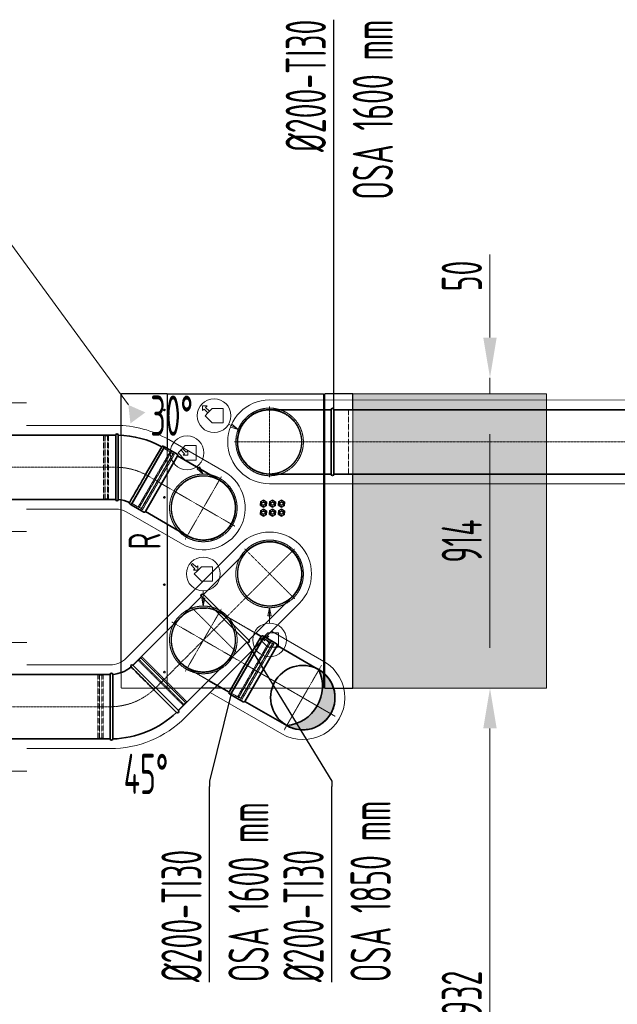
# Model space of a CAD drawing. Header units: millimetres. Extents: x 15940 to 92175, y -24684 to 227664.
# Tile 111 of 132: x 53189 to 55046, y 183375 to 186433. Entities that reach past the tile are written whole.
import ezdxf
from ezdxf.enums import TextEntityAlignment as Align

# ---------------------------------------------------------------- set-up
doc = ezdxf.new("R2010")
doc.units = ezdxf.units.MM
doc.header["$LTSCALE"] = 0.05
for name, pattern in [('ACAD_ISO02W100', [15, 12, -3]), ('ACAD_ISO10W100', [18, 12, -3, 0, -3]), ('phl_thick', [0])]:
    doc.linetypes.add(name, pattern=pattern)
doc.layers.get('0').update_dxf_attribs({"lineweight": 5})
for name, color, linetype, lineweight in [('UT_KOTY - DIMENZE', 7, 'Continuous', 5), ('VZT_01 SUP (PŘÍVOD) - OBRYS', 5, 'Continuous', 35), ('VZT_02 SUP (PŘÍVOD) - OSA', 5, 'ACAD_ISO10W100', 5), ('VZT_04 SUP (PŘÍVOD) - SKRYTÉ', 5, 'ACAD_ISO02W100', 5), ('VZT_05 ETA (ODVOD) - OBRYS', 6, 'Continuous', 35), ('VZT_06 ETA (ODVOD) - OSA', 6, 'ACAD_ISO10W100', 5), ('VZT_08 ETA (ODVOD) - SKRYTÉ', 6, 'ACAD_ISO02W100', 5), ('VZT_09 ODA (SÁNÍ) - OBRYS', 3, 'Continuous', 35), ('VZT_10 ODA (SÁNÍ) - OSA', 3, 'ACAD_ISO10W100', 5), ('VZT_12 ODA (SÁNÍ) - SKRYTÉ', 3, 'ACAD_ISO02W100', 5), ('VZT_13 EHA (VÝFUK) - OBRYS', 14, 'Continuous', 35), ('VZT_14 EHA (VÝFUK) - OSA', 14, 'ACAD_ISO10W100', 5), ('VZT_16 EHA (VÝFUK) - SKRYTÉ', 14, 'ACAD_ISO02W100', 5), ('VZT_21 ZAŘÍZENÍ - OBRYS', 1, 'Continuous', 30), ('VZT_22 ZAŘÍZENÍ - DETAIL', 8, 'Continuous', 5), ('VZT_23 ZAŘÍZENÍ - SERVISNÍ PROSTOR', 8, 'Continuous', 5), ('VZT_50 POPIS - OBECNE', 7, 'Continuous', 13), ('VZT_60_KOTY - DIMENZE', 7, 'Continuous', 5), ('VZT_IZOLACE - TEPELNÁ', 6, 'IZOLACE TEPELNA', 5)]:
    doc.layers.add(name, color=color, linetype=linetype, lineweight=lineweight)
for name, color, linetype, lineweight, plot in [('VZT_03 SUP (PŘÍVOD) - NETISK', 8, 'ACAD_ISO02W100', 5, False), ('VZT_07 ETA (ODVOD) - NETISK', 8, 'ACAD_ISO02W100', 5, False), ('VZT_11 ODA (SÁNÍ) - NETISK', 8, 'ACAD_ISO02W100', 5, False), ('VZT_15 EHA (VÝFUK) - NETISK', 8, 'ACAD_ISO02W100', 5, False)]:
    doc.layers.add(name, color=color, linetype=linetype, lineweight=lineweight, plot=plot)
doc.styles.add('EVORA_125', font='isocp.shx', dxfattribs={"width": 0.6, "height": 125})
doc.styles.add('ISOCP 2.5', font='isocp.shx', dxfattribs={"width": 0.6, "height": 2.5})
doc.styles.add('JS', font='isocp.shx', dxfattribs={"width": 0.6, "height": 125})
doc.styles.get("Standard").update_dxf_attribs({"font": 'arial.ttf'})
doc.linetypes.add('IZOLACE TEPELNA', pattern='A,12.7,-1.5,["T",Standard,S=2.54,R=0,X=0,Y=-1.27],-3', length=17.2)

# ---------------------------------------------------------------- blocks, each defined once
blk = doc.blocks.new('_DatumFilled')
at = {"color": 0}
blk.add_solid([(0, 0.577), (-1, 0), (0, -0.577)], dxfattribs=at)

msp = doc.modelspace()

# ---------------------------------------------------------------- hatches: boundary and pattern name
at = {"layer": 'VZT_09 ODA (SÁNÍ) - OBRYS'}
h = msp.add_hatch(color=256, dxfattribs=at)
h.dxf.hatch_style = 1
h.paths.add_polyline_path([(54018.9, 184240.9, 0.242708), (54113.6, 184301.7), (54155.5, 184277.5, -0.414214)])
h.paths.add_polyline_path([(54155.5, 184277.5), (54113.6, 184301.7, 0.242708), (54118.9, 184414.1, -0.414214)])
at = {"layer": 'VZT_23 ZAŘÍZENÍ - SERVISNÍ PROSTOR', "transparency": 33554457}
h = msp.add_hatch(color=256, dxfattribs=at)
h.dxf.hatch_style = 1
h.paths.add_polyline_path([(54224.7, 185271), (54224.7, 184356.8), (54826.5, 184356.8), (54826.5, 185271)])

# ---------------------------------------------------------------- linework, layer by layer
msp.add_circle((54068.9, 184327.5), 100)
at = {"layer": 'UT_KOTY - DIMENZE'}
for p, q in [((54650.6, 185446), (54650.6, 185703.6)), ((54650.6, 185271), (54650.6, 185321)), ((54274.7, 185271), (54713.1, 185271)), ((54650.6, 185146), (54650.6, 185021)), ((54650.6, 184481.8), (54650.6, 185146)), ((54274.7, 184356.8), (54713.1, 184356.8)), ((54650.6, 182550.2), (54650.6, 184231.8))]:
    msp.add_line(p, q, dxfattribs=at)
for points in [[(54629.7, 185446), (54671.4, 185446), (54650.6, 185321)], [(54629.7, 185146), (54671.4, 185146), (54650.6, 185271)], [(54629.7, 185146), (54671.4, 185146), (54650.6, 185271)], [(54629.7, 184481.8), (54671.4, 184481.8), (54650.6, 184356.8)], [(54629.7, 184231.8), (54671.4, 184231.8), (54650.6, 184356.8)]]:
    msp.add_solid(points, dxfattribs=at)
at = {"layer": 'VZT_01 SUP (PŘÍVOD) - OBRYS'}
for p, q in [((53487.4, 185143.1), (53487.4, 184943.1)), ((53495.4, 185043), (53495.4, 185143.1)), ((53537.4, 184929.7), (53637.4, 185102.9)), ((53580.4, 185020.2), (53630.5, 185106.9))]:
    msp.add_line(p, q, dxfattribs=at)
for points in [[(52691.5, 185143.1), (53487.4, 185143.1)], [(53679.8, 185078.4), (53809.8, 185003.4)], [(52691.5, 184943.1), (53487.4, 184943.1)], [(53579.8, 184905.2), (53709.8, 184830.2)]]:
    msp.add_lwpolyline(points, dxfattribs=at)
msp.add_lwpolyline([(53579.8, 184905.2), (53679.8, 185078.4, 0.414214), (53678.4, 185083.9), (53639.4, 185106.4), (53535.4, 184926.2), (53574.4, 184903.7, 0.414214)], format="xyb", close=True, dxfattribs=at)
for centre, radius, start, end in [((53491.4, 185143.1), 4, 0, 180), ((53487.4, 184843.1), 300, 61.5281, 88.4719), ((53633.9, 185104.9), 4, 330, 150), ((53759.8, 184916.8), 100, 240, 60), ((53491.4, 184943.1), 4, 180, 355.4188), ((53487.4, 184843.1), 100, 64.5812, 85.4188), ((53533.9, 184931.7), 4, 154.5812, 330)]:
    msp.add_arc(centre, radius, start, end, dxfattribs=at)
for points, knots in [([(53495.4, 185043), (53495.4, 185030.4), (53495.4, 185017.9), (53495.4, 184994), (53495.4, 184982.9), (53495.4, 184964.1), (53495.4, 184956.5), (53495.4, 184946), (53495.4, 184943.1), (53495.4, 184942.8), (53495.4, 184942.8), (53495.4, 184942.8)], [157.533456, 157.533456, 157.533456, 157.533456, 195.393508, 195.393508, 234.551342, 234.551342, 273.721472, 273.721472, 312.806301, 312.806301, 315.294186, 315.294186, 315.294186, 315.294186]), ([(53530.3, 184933.4), (53530.3, 184933.4), (53531.4, 184935.3), (53535.9, 184943.1), (53539.4, 184949.1), (53548.3, 184964.5), (53553.6, 184973.8), (53565.5, 184994.3), (53571.9, 185005.4), (53579.1, 185017.9), (53579.8, 185019.1), (53580.4, 185020.2)], [315.294186, 315.294186, 315.294186, 315.294186, 351.735982, 351.735982, 390.710875, 390.710875, 429.832624, 429.832624, 468.991563, 468.991563, 473.053633, 473.053633, 473.053633, 473.053633])]:
    msp.add_open_spline(points, degree=3, knots=knots, dxfattribs=at)
at = {"layer": 'VZT_02 SUP (PŘÍVOD) - OSA', "ltscale": 5}
msp.add_lwpolyline([(53487.4, 185043.1), (52691.5, 185043.1)], dxfattribs=at)
at = {"layer": 'VZT_02 SUP (PŘÍVOD) - OSA', "ltscale": 0.3}
msp.add_lwpolyline([(53587.4, 185016.3), (53587.4, 185016.3, 0.131652), (53487.4, 185043.1, 0.131652)], format="xyb", dxfattribs=at)
for points in [[(53759.8, 184916.8), (53586.5, 185016.8)], [(53816, 185014.2), (53759.8, 184916.8)], [(53759.8, 184916.8), (53703.5, 184819.4)], [(53857.2, 184860.5), (53759.8, 184916.8)]]:
    msp.add_lwpolyline(points, dxfattribs=at)
at = {"layer": 'VZT_03 SUP (PŘÍVOD) - NETISK', "ltscale": 0.4}
for p, q in [((53449.4, 184944.1), (53449.4, 185142.1)), ((53449.4, 185142.1), (53453.4, 185142.1)), ((53453.4, 184944.1), (53453.4, 185142.1)), ((53453.4, 185141.1), (53453.9, 185141.1)), ((53453.9, 184943.1), (53453.9, 185143.1)), ((53453.9, 185143.1), (53454.4, 185143.1)), ((53454.4, 184943.1), (53454.4, 185143.1)), ((53454.4, 185141.1), (53461.4, 185141.1)), ((53461.4, 184943.1), (53461.4, 185143.1)), ((53461.4, 185143.1), (53461.9, 185143.1)), ((53461.9, 184943.1), (53461.9, 185143.1)), ((53461.9, 185141.1), (53465.4, 185141.1)), ((53465.4, 184944.1), (53465.4, 185142.1)), ((53465.4, 185142.1), (53487.4, 185142.1)), ((53557, 184919.6), (53656, 185091)), ((53559.5, 184916.9), (53659.5, 185090.1)), ((53559.9, 184916.7), (53659.9, 185089.9)), ((53636.9, 185102), (53656, 185091)), ((53655.5, 185090.2), (53658.5, 185088.4)), ((53659.5, 185090.1), (53659.9, 185089.9)), ((53566, 184913.2), (53666, 185086.4)), ((53566.4, 184912.9), (53666.4, 185086.1)), ((53567.4, 184913.6), (53666.4, 185085)), ((53570.8, 184911.6), (53669.8, 185083)), ((53658.9, 185088.2), (53665, 185084.7)), ((53665.4, 185084.4), (53665.9, 185084.2)), ((53666, 185086.4), (53666.4, 185086.1)), ((53666.4, 185085), (53669.8, 185083)), ((53449.4, 184944.1), (53453.4, 184944.1)), ((53453.4, 184945.1), (53453.9, 184945.1)), ((53453.9, 184943.1), (53454.4, 184943.1)), ((53454.4, 184945.1), (53461.4, 184945.1)), ((53461.4, 184943.1), (53461.9, 184943.1)), ((53461.9, 184945.1), (53465.4, 184945.1)), ((53465.4, 184944.1), (53487.4, 184944.1)), ((53537.9, 184930.6), (53557, 184919.6)), ((53557.5, 184920.4), (53560.5, 184918.7)), ((53559.5, 184916.9), (53559.9, 184916.7)), ((53560.9, 184918.4), (53567, 184914.9)), ((53566, 184913.2), (53566.4, 184912.9)), ((53567.4, 184914.7), (53567.9, 184914.4)), ((53567.4, 184913.6), (53570.8, 184911.6))]:
    msp.add_line(p, q, dxfattribs=at)
at = {"layer": 'VZT_04 SUP (PŘÍVOD) - SKRYTÉ', "ltscale": 2}
msp.add_arc((53759.8, 184916.8), 100, 60, 240, dxfattribs=at)
at = {"layer": 'VZT_05 ETA (ODVOD) - OBRYS'}
for p, q in [((53540.8, 184428.5), (53682.3, 184287.1)), ((53470.1, 184199.2), (53470.1, 184399.2)), ((53605.8, 184352.2), (53676.6, 184281.4)), ((53478.1, 184299.3), (53478.1, 184199.2))]:
    msp.add_line(p, q, dxfattribs=at)
for points in [[(53760, 184647.6), (53895, 184782.7)], [(53540.8, 184428.5), (53753.6, 184641.2)], [(53753.6, 184641.2), (53895, 184499.8)], [(53760, 184647.6), (53901.4, 184506.2)], [(53901.4, 184506.2), (54036.5, 184641.3)], [(53682.3, 184287.1), (53895, 184499.8)], [(52691.5, 184399.2), (53469.4, 184399.2)], [(52691.5, 184199.2), (53469.4, 184199.2)]]:
    msp.add_lwpolyline(points, dxfattribs=at)
for centre, radius, start, end in [((53965.9, 184711.8), 100, 315, 135), ((53756.8, 184644.4), 4.5, 45, 225), ((53898.2, 184503), 4.5, 225, 45), ((53470.1, 184499.2), 100, 274.5822, 310.4198), ((53538, 184425.6), 4, 45.001, 220.4198), ((53474.1, 184399.2), 4, 4.5822, 180.001), ((53470.1, 184499.2), 300, 271.5291, 313.4729), ((53679.4, 184284.2), 4, 225.001, 45.001), ((53474.1, 184199.2), 4, 180.001, 0.001)]:
    msp.add_arc(centre, radius, start, end, dxfattribs=at)
for points, knots in [([(53535, 184423.1), (53535, 184423.1), (53536.5, 184421.5), (53542.9, 184415.2), (53547.8, 184410.2), (53560.4, 184397.7), (53567.9, 184390.1), (53584.7, 184373.3), (53593.7, 184364.3), (53603.9, 184354.1), (53604.9, 184353.1), (53605.8, 184352.2)], [315.294186, 315.294186, 315.294186, 315.294186, 351.735982, 351.735982, 390.710875, 390.710875, 429.832624, 429.832624, 468.991563, 468.991563, 473.053633, 473.053633, 473.053633, 473.053633]), ([(53478.1, 184299.3), (53478.1, 184311.9), (53478.1, 184324.4), (53478.1, 184348.3), (53478.1, 184359.4), (53478.1, 184378.2), (53478.1, 184385.7), (53478.1, 184396.3), (53478.1, 184399.1), (53478.1, 184399.5), (53478.1, 184399.5), (53478.1, 184399.5)], [157.533456, 157.533456, 157.533456, 157.533456, 195.393508, 195.393508, 234.551342, 234.551342, 273.721472, 273.721472, 312.806301, 312.806301, 315.294186, 315.294186, 315.294186, 315.294186])]:
    msp.add_open_spline(points, degree=3, knots=knots, dxfattribs=at)
at = {"layer": 'VZT_06 ETA (ODVOD) - OSA', "ltscale": 0.3}
for points in [[(53965.7, 184712), (53888, 184789.7)], [(53965.7, 184712), (54043.5, 184789.7)], [(53824.3, 184570.5), (53965.7, 184712)], [(53965.7, 184712), (54043.5, 184634.2)]]:
    msp.add_lwpolyline(points, dxfattribs=at)
at = {"layer": 'VZT_06 ETA (ODVOD) - OSA', "ltscale": 5}
for points in [[(53824.3, 184570.5), (53611.6, 184357.8)], [(53469.4, 184299.2), (52691.5, 184299.2)]]:
    msp.add_lwpolyline(points, dxfattribs=at)
at = {"layer": 'VZT_06 ETA (ODVOD) - OSA', "ltscale": 0.3}
msp.add_lwpolyline([(53611.6, 184357.8), (53611.6, 184357.8, -0.198912), (53470.1, 184299.2, -0.198912)], format="xyb", dxfattribs=at)
at = {"layer": 'VZT_07 ETA (ODVOD) - NETISK', "ltscale": 0.4}
for p, q in [((53558.9, 184446.5), (53559.2, 184446.9)), ((53558.9, 184446.5), (53700.3, 184305.1)), ((53559.2, 184446.9), (53700.6, 184305.4)), ((53560.6, 184445.4), (53565.6, 184450.4)), ((53564.2, 184451.8), (53564.5, 184452.2)), ((53564.2, 184451.8), (53705.6, 184310.4)), ((53564.5, 184452.2), (53706, 184310.7)), ((53565.6, 184451.8), (53568.4, 184454.6)), ((53565.6, 184451.8), (53705.6, 184311.8)), ((53565.9, 184450.7), (53566.3, 184451.1)), ((53568.4, 184454.6), (53708.4, 184314.6)), ((53541.5, 184427.8), (53557.1, 184443.3)), ((53557.1, 184443.3), (53697.1, 184303.3)), ((53557.8, 184442.6), (53560.3, 184445.1)), ((53432.1, 184398.2), (53432.1, 184200.2)), ((53432.1, 184398.2), (53436.1, 184398.2)), ((53436.1, 184398.2), (53436.1, 184200.2)), ((53436.1, 184397.2), (53436.6, 184397.2)), ((53436.6, 184399.2), (53436.6, 184199.2)), ((53436.6, 184399.2), (53437.1, 184399.2)), ((53437.1, 184399.2), (53437.1, 184199.2)), ((53437.1, 184397.2), (53444.1, 184397.2)), ((53444.1, 184399.2), (53444.1, 184199.2)), ((53444.1, 184399.2), (53444.6, 184399.2)), ((53444.6, 184399.2), (53444.6, 184199.2)), ((53444.6, 184397.2), (53448.1, 184397.2)), ((53448.1, 184398.2), (53448.1, 184200.2)), ((53448.1, 184398.2), (53470.1, 184398.2)), ((53681.6, 184287.8), (53697.1, 184303.3)), ((53696.4, 184304), (53698.9, 184306.5)), ((53699.2, 184306.9), (53704.2, 184311.8)), ((53700.3, 184305.1), (53700.6, 184305.4)), ((53704.5, 184312.2), (53704.9, 184312.5)), ((53705.6, 184311.8), (53708.4, 184314.6)), ((53705.6, 184310.4), (53706, 184310.7)), ((53432.1, 184200.2), (53436.1, 184200.2)), ((53436.1, 184201.2), (53436.6, 184201.2)), ((53436.6, 184199.2), (53437.1, 184199.2)), ((53437.1, 184201.2), (53444.1, 184201.2)), ((53444.1, 184199.2), (53444.6, 184199.2)), ((53444.6, 184201.2), (53448.1, 184201.2)), ((53448.1, 184200.2), (53470.1, 184200.2))]:
    msp.add_line(p, q, dxfattribs=at)
msp.add_lwpolyline([(53753.6, 184641.2), (53721.8, 184609.4), (53863.2, 184468), (53895, 184499.8)], dxfattribs=at)
at = {"layer": 'VZT_08 ETA (ODVOD) - SKRYTÉ', "ltscale": 2}
msp.add_arc((53965.9, 184711.8), 100, 135, 315, dxfattribs=at)
at = {"layer": 'VZT_09 ODA (SÁNÍ) - OBRYS'}
for p, q in [((53946.6, 184513.6), (53846.6, 184340.4)), ((53939.7, 184517.6), (53922.6, 184527.4)), ((53889.7, 184431), (53839.7, 184344.4)), ((53839.7, 184344.4), (53776.2, 184381))]:
    msp.add_line(p, q, dxfattribs=at)
msp.add_lwpolyline([(53989, 184489.1), (53889, 184315.9, -0.414214), (53883.6, 184314.4), (53844.6, 184336.9), (53948.6, 184517), (53987.6, 184494.5, -0.414214)], format="xyb", close=True, dxfattribs=at)
for points in [[(53989, 184489.1), (54118.9, 184414.1)], [(53889, 184315.9), (54018.9, 184240.9)]]:
    msp.add_lwpolyline(points, dxfattribs=at)
msp.add_circle((54068.9, 184327.5), 100, dxfattribs=at)
for centre, radius, start, end in [((53943.1, 184515.6), 4, 330.0004, 145.4192), ((54068.9, 184327.5), 100, 240, 60), ((54007.3, 184363), 122.7, 275.4307, 24.5693), ((53843.1, 184342.4), 4, 150.0004, 330.0004)]:
    msp.add_arc(centre, radius, start, end, dxfattribs=at)
msp.add_open_spline([(53939.8, 184517.8), (53939.8, 184517.8), (53938.7, 184515.9), (53934.2, 184508.2), (53930.8, 184502.1), (53921.9, 184486.7), (53916.5, 184477.5), (53904.7, 184456.9), (53898.2, 184445.8), (53891, 184433.4), (53890.4, 184432.2), (53889.7, 184431)], degree=3, knots=[315.294186, 315.294186, 315.294186, 315.294186, 351.735982, 351.735982, 390.710875, 390.710875, 429.832624, 429.832624, 468.991563, 468.991563, 473.053633, 473.053633, 473.053633, 473.053633], dxfattribs=at)
at = {"layer": 'VZT_10 ODA (SÁNÍ) - OSA', "ltscale": 0.3}
for p, q in [((53816, 184603.4), (53759.8, 184506)), ((53662.3, 184562.2), (53759.8, 184506)), ((53759.8, 184506), (53703.5, 184408.5)), ((53759.8, 184506), (53933, 184406))]:
    msp.add_line(p, q, dxfattribs=at)
for points in [[(54068.9, 184327.5), (53895.7, 184427.5)], [(54068.9, 184327.5), (54126.9, 184427.9)], [(54068.9, 184327.5), (54125.2, 184424.9)], [(53968.5, 184385.5), (54068.9, 184327.5)], [(54010.9, 184227), (54068.9, 184327.5)], [(54012.7, 184230), (54068.9, 184327.5)], [(54166.4, 184271.2), (54068.9, 184327.5)], [(54169.4, 184269.5), (54068.9, 184327.5)]]:
    msp.add_lwpolyline(points, dxfattribs=at)
at = {"layer": 'VZT_11 ODA (SÁNÍ) - NETISK', "ltscale": 0.4}
for p, q in [((53946.1, 184512.7), (53965.1, 184501.7)), ((53965.1, 184501.7), (53866.1, 184330.2)), ((53968.7, 184500.8), (53868.7, 184327.6)), ((53969.1, 184500.6), (53869.1, 184327.4)), ((53975.2, 184497.1), (53875.2, 184323.9)), ((53975.6, 184496.8), (53875.6, 184323.6)), ((53975.5, 184495.7), (53876.5, 184324.2)), ((53979, 184493.7), (53880, 184322.2)), ((53964.6, 184500.8), (53967.7, 184499.1)), ((53968.1, 184498.8), (53974.2, 184495.3)), ((53968.7, 184500.8), (53969.1, 184500.6)), ((53974.6, 184495.1), (53975, 184494.8)), ((53975.2, 184497.1), (53975.6, 184496.8)), ((53975.5, 184495.7), (53979, 184493.7)), ((53847.1, 184341.2), (53866.1, 184330.2)), ((53866.6, 184331.1), (53869.7, 184329.3)), ((53868.7, 184327.6), (53869.1, 184327.4)), ((53870.1, 184329.1), (53876.2, 184325.6)), ((53876.5, 184324.2), (53880, 184322.2)), ((53876.6, 184325.3), (53877, 184325.1)), ((53875.2, 184323.9), (53875.6, 184323.6))]:
    msp.add_line(p, q, dxfattribs=at)
at = {"layer": 'VZT_12 ODA (SÁNÍ) - SKRYTÉ', "ltscale": 2}
for p, q in [((53922.6, 184527.4), (53809.8, 184592.6)), ((53776.2, 184381), (53709.8, 184419.4))]:
    msp.add_line(p, q, dxfattribs=at)
for centre, start, end in [((53759.8, 184506), 60.0004, 240.0004), ((53759.8, 184506), 240.0004, 60.0004), ((54068.9, 184327.5), 60, 240)]:
    msp.add_arc(centre, 100, start, end, dxfattribs=at)
at = {"layer": 'VZT_13 EHA (VÝFUK) - OBRYS'}
for points in [[(54156.7, 185221.8), (53965.7, 185221.8)], [(54156.7, 185021.8), (54156.7, 185221.8)], [(55108, 185221.8), (54165.7, 185221.8)], [(54165.7, 185021.8), (54165.7, 185221.8)], [(54156.7, 185021.8), (53965.7, 185021.8)], [(55108, 185021.8), (54165.7, 185021.8)]]:
    msp.add_lwpolyline(points, dxfattribs=at)
for centre, radius, start, end in [((53965.7, 185122), 100, 90, 270), ((54161.2, 185221.8), 4.5, 0, 180), ((54161.2, 185021.8), 4.5, 180, 0)]:
    msp.add_arc(centre, radius, start, end, dxfattribs=at)
at = {"layer": 'VZT_14 EHA (VÝFUK) - OSA', "ltscale": 0.3}
for points in [[(53965.7, 185121.8), (53965.7, 185231.8)], [(53965.7, 185121.8), (53855.7, 185121.8)], [(54165.7, 185121.8), (53965.7, 185121.8)], [(53965.7, 185121.8), (53965.7, 185011.8)]]:
    msp.add_lwpolyline(points, dxfattribs=at)
at = {"layer": 'VZT_14 EHA (VÝFUK) - OSA', "ltscale": 5}
msp.add_lwpolyline([(54165.7, 185121.8), (55108, 185121.8)], dxfattribs=at)
at = {"layer": 'VZT_15 EHA (VÝFUK) - NETISK', "ltscale": 0.4}
msp.add_lwpolyline([(54165.7, 185021.8), (54210.7, 185021.8), (54210.7, 185221.8), (54165.7, 185221.8)], dxfattribs=at)
at = {"layer": 'VZT_16 EHA (VÝFUK) - SKRYTÉ', "ltscale": 2}
msp.add_arc((53965.7, 185122), 100, 270, 90, dxfattribs=at)
at = {"layer": 'VZT_21 ZAŘÍZENÍ - OBRYS'}
for p, q in [((53504.7, 185142.6), (53504.7, 185269.3)), ((53647.7, 185271), (53506.4, 185271)), ((53647.7, 185271), (53647.7, 185101.5)), ((53647.9, 185269.3), (53647.7, 185269.3)), ((53647.9, 185271), (54132.6, 185271)), ((53647.9, 185271), (53647.9, 185269.3)), ((54132.6, 185271), (54132.6, 185270.4)), ((54132.7, 185271), (54133.6, 185271)), ((54133.6, 185271), (54133.6, 185221.8)), ((54135.7, 185267.8), (54133.6, 185267.8)), ((54135.7, 185221.8), (54135.7, 185268)), ((54137.3, 185269.5), (54137.2, 185269.5)), ((54137.3, 185221.8), (54137.3, 185271)), ((54224.7, 185271), (54137.3, 185271)), ((54224.7, 185221.8), (54224.7, 185271)), ((54133.6, 185021.8), (54133.6, 184356.8)), ((54135.7, 184359.2), (54135.7, 185021.8)), ((54137.3, 184356.8), (54137.3, 185021.8)), ((54224.7, 184356.8), (54224.7, 185021.8)), ((53504.7, 184405.4), (53504.7, 184941.6)), ((53946.9, 184941), (53937.3, 184935.7)), ((53937.3, 184935.7), (53942.1, 184938.3)), ((53946.9, 184941), (53946.8, 184936.3)), ((53956.3, 184935.3), (53946.9, 184941)), ((53946.9, 184941), (53951.6, 184938.1)), ((53946.9, 184941), (53946.9, 184941)), ((53974.9, 184941), (53965.3, 184935.7)), ((53965.3, 184935.7), (53970.1, 184938.3)), ((53974.9, 184941), (53974.8, 184936.3)), ((53984.3, 184935.3), (53974.9, 184941)), ((53974.9, 184941), (53979.6, 184938.1)), ((53974.9, 184941), (53974.9, 184941)), ((54002.9, 184941), (53993.3, 184935.7)), ((53993.3, 184935.7), (53998.1, 184938.3)), ((54002.9, 184941), (54002.8, 184936.3)), ((54012.3, 184935.3), (54002.9, 184941)), ((54002.9, 184941), (54007.6, 184938.1)), ((54002.9, 184941), (54002.9, 184941)), ((53937.3, 184935.7), (53937, 184924.7)), ((53937, 184924.7), (53937.2, 184930.2)), ((53937, 184924.7), (53941.1, 184926.9)), ((53937, 184924.7), (53946.4, 184919)), ((53937, 184924.7), (53937, 184924.7)), ((53937.3, 184907.7), (53937, 184896.7)), ((53937.3, 184935.7), (53941.2, 184933.3)), ((53937.3, 184935.7), (53937.3, 184935.7)), ((53946.9, 184913), (53937.3, 184907.7)), ((53937.3, 184907.7), (53942.1, 184910.3)), ((53937.3, 184907.7), (53941.2, 184905.3)), ((53937.3, 184907.7), (53937.3, 184907.7)), ((53946.4, 184919), (53941.7, 184921.9)), ((53946.4, 184919), (53956, 184924.3)), ((53946.4, 184919), (53946.5, 184923.6)), ((53946.4, 184919), (53946.4, 184919)), ((53946.9, 184913), (53946.8, 184908.3)), ((53956.3, 184907.3), (53946.9, 184913)), ((53946.9, 184913), (53951.6, 184910.1)), ((53946.9, 184913), (53946.9, 184913)), ((53956, 184924.3), (53951.2, 184921.7)), ((53956, 184924.3), (53952.1, 184926.7)), ((53956.3, 184935.3), (53952.2, 184933.1)), ((53956.3, 184907.3), (53952.2, 184905.1)), ((53956, 184924.3), (53956.3, 184935.3)), ((53956, 184924.3), (53956, 184924.3)), ((53956, 184896.3), (53956.3, 184907.3)), ((53956.3, 184935.3), (53956.1, 184929.8)), ((53956.3, 184907.3), (53956.1, 184901.8)), ((53956.3, 184935.3), (53956.3, 184935.3)), ((53956.3, 184907.3), (53956.3, 184907.3)), ((53965.3, 184935.7), (53965, 184924.7)), ((53965, 184924.7), (53965.2, 184930.2)), ((53965, 184924.7), (53969.1, 184926.9)), ((53965, 184924.7), (53974.4, 184919)), ((53965, 184924.7), (53965, 184924.7)), ((53965.3, 184907.7), (53965, 184896.7)), ((53965.3, 184935.7), (53969.2, 184933.3)), ((53965.3, 184935.7), (53965.3, 184935.7)), ((53974.9, 184913), (53965.3, 184907.7)), ((53965.3, 184907.7), (53970.1, 184910.3)), ((53965.3, 184907.7), (53969.2, 184905.3)), ((53965.3, 184907.7), (53965.3, 184907.7)), ((53974.4, 184919), (53969.7, 184921.9)), ((53974.4, 184919), (53984, 184924.3)), ((53974.4, 184919), (53974.5, 184923.6)), ((53974.4, 184919), (53974.4, 184919)), ((53974.9, 184913), (53974.8, 184908.3)), ((53984.3, 184907.3), (53974.9, 184913)), ((53974.9, 184913), (53979.6, 184910.1)), ((53974.9, 184913), (53974.9, 184913)), ((53984, 184924.3), (53979.2, 184921.7)), ((53984, 184924.3), (53980.1, 184926.7)), ((53984.3, 184935.3), (53980.2, 184933.1)), ((53984.3, 184907.3), (53980.2, 184905.1)), ((53984, 184924.3), (53984.3, 184935.3)), ((53984, 184924.3), (53984, 184924.3)), ((53984, 184896.3), (53984.3, 184907.3)), ((53984.3, 184935.3), (53984.1, 184929.8)), ((53984.3, 184907.3), (53984.1, 184901.8)), ((53984.3, 184935.3), (53984.3, 184935.3)), ((53984.3, 184907.3), (53984.3, 184907.3)), ((53993.3, 184935.7), (53993, 184924.7)), ((53993, 184924.7), (53993.2, 184930.2)), ((53993, 184924.7), (53997.1, 184926.9)), ((53993, 184924.7), (54002.4, 184919)), ((53993, 184924.7), (53993, 184924.7)), ((53993.3, 184907.7), (53993, 184896.7)), ((53993.3, 184935.7), (53997.2, 184933.3)), ((53993.3, 184935.7), (53993.3, 184935.7)), ((54002.9, 184913), (53993.3, 184907.7)), ((53993.3, 184907.7), (53998.1, 184910.3)), ((53993.3, 184907.7), (53997.2, 184905.3)), ((53993.3, 184907.7), (53993.3, 184907.7)), ((54002.4, 184919), (53997.7, 184921.9)), ((54002.4, 184919), (54012, 184924.3)), ((54002.4, 184919), (54002.5, 184923.6)), ((54002.4, 184919), (54002.4, 184919)), ((54002.9, 184913), (54002.8, 184908.3)), ((54012.3, 184907.3), (54002.9, 184913)), ((54002.9, 184913), (54007.6, 184910.1)), ((54002.9, 184913), (54002.9, 184913)), ((54012, 184924.3), (54007.2, 184921.7)), ((54012, 184924.3), (54008.1, 184926.7)), ((54012.3, 184935.3), (54008.2, 184933.1)), ((54012.3, 184907.3), (54008.2, 184905.1)), ((54012, 184924.3), (54012.3, 184935.3)), ((54012, 184924.3), (54012, 184924.3)), ((54012, 184896.3), (54012.3, 184907.3)), ((54012.3, 184935.3), (54012.1, 184929.8)), ((54012.3, 184907.3), (54012.1, 184901.8)), ((54012.3, 184935.3), (54012.3, 184935.3)), ((54012.3, 184907.3), (54012.3, 184907.3)), ((53937, 184896.7), (53937.2, 184902.2)), ((53937, 184896.7), (53941.1, 184898.9)), ((53937, 184896.7), (53946.4, 184891)), ((53937, 184896.7), (53937, 184896.7)), ((53946.4, 184891), (53941.7, 184893.9)), ((53946.4, 184891), (53956, 184896.3)), ((53946.4, 184891), (53946.5, 184895.6)), ((53946.4, 184891), (53946.4, 184891)), ((53956, 184896.3), (53951.2, 184893.7)), ((53956, 184896.3), (53952.1, 184898.7)), ((53956, 184896.3), (53956, 184896.3)), ((53965, 184896.7), (53965.2, 184902.2)), ((53965, 184896.7), (53969.1, 184898.9)), ((53965, 184896.7), (53974.4, 184891)), ((53965, 184896.7), (53965, 184896.7)), ((53974.4, 184891), (53969.7, 184893.9)), ((53974.4, 184891), (53984, 184896.3)), ((53974.4, 184891), (53974.5, 184895.6)), ((53974.4, 184891), (53974.4, 184891)), ((53984, 184896.3), (53979.2, 184893.7)), ((53984, 184896.3), (53980.1, 184898.7)), ((53984, 184896.3), (53984, 184896.3)), ((53993, 184896.7), (53993.2, 184902.2)), ((53993, 184896.7), (53997.1, 184898.9)), ((53993, 184896.7), (54002.4, 184891)), ((53993, 184896.7), (53993, 184896.7)), ((54002.4, 184891), (53997.7, 184893.9)), ((54002.4, 184891), (54012, 184896.3)), ((54002.4, 184891), (54002.5, 184895.6)), ((54002.4, 184891), (54002.4, 184891)), ((54012, 184896.3), (54007.2, 184893.7)), ((54012, 184896.3), (54008.1, 184898.7)), ((54012, 184896.3), (54012, 184896.3)), ((53647.7, 184866), (53647.7, 184535.4)), ((53749.8, 184605.3), (53769.7, 184605.3)), ((53647.7, 184358.5), (53647.9, 184358.5)), ((53647.9, 184358.5), (53647.9, 184356.8)), ((53818.1, 184356.8), (53752, 184356.8)), ((54132.6, 184357.3), (54132.6, 184356.8)), ((54132.7, 184356.8), (54133.6, 184356.8)), ((54135.7, 184359.8), (54133.6, 184359.8)), ((54136.4, 184357.8), (54136.4, 184358.2)), ((54136.4, 184357.8), (54137.1, 184357.8)), ((54137.3, 184357.7), (54137.2, 184357.7)), ((54137.3, 184356.8), (54224.7, 184356.8))]:
    msp.add_line(p, q, dxfattribs=at)
at = {"layer": 'VZT_21 ZAŘÍZENÍ - OBRYS', "linetype": 'ACAD_ISO02W100', "lineweight": 5, "ltscale": 2}
for p, q in [((54133.6, 185221.8), (54133.6, 185021.8)), ((54135.7, 185021.8), (54135.7, 185221.8)), ((54137.3, 185021.8), (54137.3, 185221.8)), ((54224.7, 185021.8), (54224.7, 185221.8)), ((53504.7, 184941.6), (53504.7, 185142.6)), ((53647.7, 185101.5), (53647.7, 184866)), ((53749.8, 184605.3), (53769.7, 184605.3)), ((53647.7, 184535.4), (53647.7, 184356.8)), ((53504.7, 184358.5), (53504.7, 184405.4)), ((53647.7, 184356.8), (53506.4, 184356.8)), ((53752, 184356.8), (53647.9, 184356.8)), ((54132.6, 184356.8), (53818.1, 184356.8))]:
    msp.add_line(p, q, dxfattribs=at)
at = {"layer": 'VZT_21 ZAŘÍZENÍ - OBRYS'}
for centre, radius in [((53638.7, 185221), 2.5), ((53638.7, 185221), 2.15), ((53946.6, 184930), 5), ((53946.6, 184902), 5), ((53974.6, 184930), 5), ((53974.6, 184902), 5), ((54002.6, 184930), 5), ((54002.6, 184902), 5), ((53638.7, 184678.2), 2.5), ((53638.7, 184678.2), 2.15)]:
    msp.add_circle(centre, radius, dxfattribs=at)
at = {"layer": 'VZT_21 ZAŘÍZENÍ - OBRYS', "linetype": 'ACAD_ISO02W100', "lineweight": 5, "ltscale": 2}
for centre, radius in [((53965.7, 185121.8), 105), ((53965.7, 185121.8), 100), ((53965.7, 185121.8), 99), ((53759.7, 184916.8), 105), ((53759.7, 184916.8), 100), ((53759.7, 184916.8), 99), ((53638.7, 184949.6), 2.5), ((53638.7, 184949.6), 2.15), ((53965.7, 184711.8), 105), ((53965.7, 184711.8), 100), ((53965.7, 184711.8), 99), ((53759.7, 184506.8), 105), ((53759.7, 184506.8), 100), ((53759.7, 184506.8), 99), ((53638.7, 184406.8), 2.5), ((53638.7, 184406.8), 2.15)]:
    msp.add_circle(centre, radius, dxfattribs=at)
at = {"layer": 'VZT_21 ZAŘÍZENÍ - OBRYS'}
for points, knots in [([(53506.4, 185271), (53505.8, 185270.6), (53505.1, 185270.1), (53504.9, 185269.7), (53504.8, 185269.6), (53504.7, 185269.4), (53504.7, 185269.3)], [-1, -1, -1, -1, -0.2469362, -0.2469362, -0.2469362, 0, 0, 0, 0]), ([(53505.9, 185270.9), (53505.4, 185270.7), (53505.1, 185270.4), (53504.9, 185269.9), (53504.8, 185269.7), (53504.7, 185269.5), (53504.7, 185269.3)], [-0.7752376, -0.7752376, -0.7752376, -0.7752376, -0.2469362, -0.2469362, -0.2469362, 0, 0, 0, 0]), ([(54133.6, 185271), (54133.6, 185270.6), (54133.2, 185270.1), (54132.6, 185269.7), (54132.4, 185269.6), (54132.2, 185269.4), (54131.9, 185269.3)], [-1, -1, -1, -1, -0.246936, -0.246936, -0.246936, 0, 0, 0, 0]), ([(54131.9, 185269.3), (54132.3, 185269.8), (54132.7, 185270.3), (54132.7, 185270.8), (54132.7, 185270.9), (54132.7, 185270.9), (54132.7, 185271)], [0, 0, 0, 0, 0.909225, 0.909225, 0.909225, 1, 1, 1, 1]), ([(54132.5, 185270.9), (54132.4, 185270.7), (54132.2, 185270.4), (54132.1, 185269.9), (54132.1, 185269.7), (54132, 185269.5), (54131.9, 185269.3)], [-0.7752376, -0.7752376, -0.7752376, -0.7752376, -0.2469362, -0.2469362, -0.2469362, 0, 0, 0, 0]), ([(54137.2, 185269.5), (54136.6, 185269.1), (54136.1, 185268.7), (54135.8, 185268.3), (54135.8, 185268.2), (54135.7, 185268.1), (54135.7, 185268)], [-1, -1, -1, -1, -0.2229997, -0.2229997, -0.2229997, 0, 0, 0, 0]), ([(54136.6, 185269.4), (54136.3, 185269.2), (54136, 185268.9), (54135.8, 185268.5), (54135.8, 185268.3), (54135.7, 185268.2), (54135.7, 185268)], [-0.7311109, -0.7311109, -0.7311109, -0.7311109, -0.2229997, -0.2229997, -0.2229997, 0, 0, 0, 0]), ([(54131.9, 184358.5), (54132.3, 184358), (54132.7, 184357.5), (54132.7, 184356.9), (54132.7, 184356.9), (54132.7, 184356.8), (54132.7, 184356.8)], [0, 0, 0, 0, 0.909225, 0.909225, 0.909225, 1, 1, 1, 1]), ([(54133.6, 184356.8), (54133.6, 184357.2), (54133.2, 184357.6), (54132.6, 184358.1), (54132.4, 184358.2), (54132.2, 184358.4), (54131.9, 184358.5)], [-1, -1, -1, -1, -0.246936, -0.246936, -0.246936, 0, 0, 0, 0]), ([(54132.5, 184356.9), (54132.4, 184357.1), (54132.2, 184357.4), (54132.1, 184357.8), (54132.1, 184358.1), (54132, 184358.3), (54131.9, 184358.5)], [-0.7752376, -0.7752376, -0.7752376, -0.7752376, -0.2469362, -0.2469362, -0.2469362, 0, 0, 0, 0]), ([(54136.4, 184357.9), (54136.2, 184358.1), (54136, 184358.4), (54135.8, 184358.7), (54135.8, 184358.8), (54135.7, 184359), (54135.7, 184359.2)], [-0.6418783, -0.6418783, -0.6418783, -0.6418783, -0.2229997, -0.2229997, -0.2229997, 0, 0, 0, 0]), ([(54137.2, 184357.7), (54136.6, 184358.1), (54136.1, 184358.5), (54135.8, 184358.9), (54135.8, 184359), (54135.7, 184359.1), (54135.7, 184359.2)], [-1, -1, -1, -1, -0.223, -0.223, -0.223, 0, 0, 0, 0])]:
    msp.add_open_spline(points, degree=3, knots=knots, dxfattribs=at)
for points in [[(53506.4, 185271), (53506.2, 185271), (53506, 185271), (53505.9, 185270.9)], [(54131.9, 185269.3), (54132.1, 185269.6), (54132.3, 185269.9), (54132.4, 185270)], [(54132.6, 185271), (54132.6, 185271), (54132.5, 185271), (54132.5, 185270.9)], [(54137.2, 185269.5), (54137, 185269.5), (54136.8, 185269.4), (54136.6, 185269.4)], [(54131.9, 184358.5), (54132.1, 184358.2), (54132.3, 184357.9), (54132.4, 184357.8)], [(54132.6, 184356.8), (54132.6, 184356.8), (54132.5, 184356.8), (54132.5, 184356.9)], [(54137.2, 184357.7), (54137.1, 184357.7), (54136.9, 184357.7), (54136.7, 184357.8)]]:
    msp.add_open_spline(points, degree=3, dxfattribs=at)
at = {"layer": 'VZT_21 ZAŘÍZENÍ - OBRYS', "linetype": 'ACAD_ISO02W100', "lineweight": 5, "ltscale": 2}
for points, knots in [([(53505.9, 184356.9), (53505.4, 184357.1), (53505.1, 184357.4), (53504.9, 184357.8), (53504.8, 184358.1), (53504.7, 184358.3), (53504.7, 184358.5)], [-0.7752376, -0.7752376, -0.7752376, -0.7752376, -0.2469362, -0.2469362, -0.2469362, 0, 0, 0, 0]), ([(53506.4, 184356.8), (53505.8, 184357.2), (53505.1, 184357.6), (53504.9, 184358.1), (53504.8, 184358.2), (53504.7, 184358.4), (53504.7, 184358.5)], [-1, -1, -1, -1, -0.246936, -0.246936, -0.246936, 0, 0, 0, 0])]:
    msp.add_open_spline(points, degree=3, knots=knots, dxfattribs=at)
msp.add_open_spline([(53506.4, 184356.8), (53506.2, 184356.8), (53506, 184356.8), (53505.9, 184356.9)], degree=3, dxfattribs=at)
at = {"layer": 'VZT_22 ZAŘÍZENÍ - DETAIL'}
for p, q in [((53757.3, 185219.1), (53757.3, 185233.4)), ((53757.3, 185233.4), (53771.6, 185233.4)), ((53762.1, 185223.9), (53757.3, 185219.1)), ((53773.9, 185212), (53762.1, 185223.9)), ((53765.1, 185203.2), (53773.9, 185212)), ((53771.6, 185233.4), (53766.8, 185228.6)), ((53766.8, 185228.6), (53778.7, 185216.8)), ((53773.9, 185212), (53787.5, 185225.6)), ((53778.7, 185216.8), (53773.9, 185212)), ((53787.5, 185225.6), (53821.1, 185225.6)), ((53821.1, 185225.6), (53821.1, 185180.8)), ((53787.5, 185180.8), (53765.1, 185203.2)), ((53821.1, 185180.8), (53787.5, 185180.8)), ((53846.3, 185172.5), (53838.6, 185176.9)), ((53848.8, 185176.8), (53843.8, 185168.1)), ((53848.8, 185176.8), (53843.8, 185168.1)), ((53843.8, 185168.1), (53867.9, 185160)), ((53843.8, 185168.1), (53867.9, 185160)), ((53846.3, 185172.5), (53867.9, 185160)), ((53867.9, 185160), (53848.8, 185176.8)), ((53867.9, 185160), (53848.8, 185176.8)), ((53681, 185088), (53694.6, 185101.6)), ((53694.6, 185101.6), (53689.8, 185096.9)), ((53689.8, 185096.9), (53701.7, 185085)), ((53694.6, 185101.6), (53703.4, 185110.4)), ((53706.5, 185089.7), (53694.6, 185101.6)), ((53703.4, 185110.4), (53737, 185110.4)), ((53711.2, 185094.5), (53706.5, 185089.7)), ((53711.2, 185080.2), (53711.2, 185094.5)), ((53737, 185110.4), (53737, 185065.6)), ((53703.4, 185065.6), (53681, 185088)), ((53701.7, 185085), (53697, 185080.2)), ((53697, 185080.2), (53711.2, 185080.2)), ((53737, 185065.6), (53703.4, 185065.6)), ((53748.5, 185044.7), (53740.6, 185038.6)), ((53748.5, 185044.7), (53740.6, 185038.6)), ((53740.6, 185038.6), (53759.7, 185021.8)), ((53740.6, 185038.6), (53759.7, 185021.8)), ((53744.5, 185041.6), (53740.8, 185046.5)), ((53744.5, 185041.6), (53759.7, 185021.8)), ((53759.7, 185021.8), (53748.5, 185044.7)), ((53759.7, 185021.8), (53748.5, 185044.7)), ((53726.3, 184744.4), (53721.6, 184739.6)), ((53721.6, 184739.6), (53733.4, 184727.7)), ((53738.2, 184732.5), (53726.3, 184744.4)), ((53733.4, 184727.7), (53728.7, 184723)), ((53728.7, 184723), (53742.9, 184723)), ((53742.9, 184737.2), (53738.2, 184732.5)), ((53740.6, 184720.6), (53754.1, 184734.2)), ((53742.9, 184723), (53742.9, 184737.2)), ((53754.1, 184734.2), (53787.7, 184734.2)), ((53787.7, 184734.2), (53787.7, 184689.4)), ((53731.7, 184711.8), (53740.6, 184720.6)), ((53754.1, 184689.4), (53731.7, 184711.8)), ((53787.7, 184689.4), (53754.1, 184689.4)), ((53754.7, 184636.8), (53759.7, 184611.8)), ((53764.7, 184636.8), (53754.7, 184636.8)), ((53754.7, 184636.8), (53759.7, 184611.8)), ((53764.7, 184636.8), (53754.7, 184636.8)), ((53759.7, 184611.8), (53759.7, 184659.4)), ((53759.7, 184636.8), (53759.7, 184611.8)), ((53759.7, 184611.8), (53764.7, 184636.8)), ((53759.7, 184611.8), (53764.7, 184636.8)), ((53965.6, 184606.8), (53960.6, 184581.8)), ((53965.6, 184606.8), (53960.6, 184581.8)), ((53965.6, 184581.8), (53965.6, 184606.8)), ((53970.6, 184581.8), (53965.6, 184606.8)), ((53965.6, 184606.8), (53965.6, 184559.2)), ((53970.6, 184581.8), (53965.6, 184606.8)), ((53960.6, 184581.8), (53970.6, 184581.8)), ((53960.6, 184581.8), (53970.6, 184581.8)), ((53937.6, 184506.8), (53946.4, 184515.6)), ((53946.4, 184515.6), (53960, 184529.2)), ((53948.8, 184503.7), (53948.8, 184518)), ((53948.8, 184518), (53963, 184518)), ((53953.5, 184508.5), (53948.8, 184503.7)), ((53965.4, 184496.6), (53953.5, 184508.5)), ((53963, 184518), (53958.3, 184513.2)), ((53958.3, 184513.2), (53970.2, 184501.4)), ((53960, 184529.2), (53993.6, 184529.2)), ((53993.6, 184529.2), (53993.6, 184484.4)), ((53960, 184484.4), (53937.6, 184506.8)), ((53993.6, 184484.4), (53960, 184484.4)), ((53970.2, 184501.4), (53965.4, 184496.6))]:
    msp.add_line(p, q, dxfattribs=at)
for centre in [(53793.1, 185203.2), (53709, 185088), (53759.7, 184711.8), (53965.6, 184506.8)]:
    msp.add_circle(centre, 52.5, dxfattribs=at)
for points in [[(53843.8, 185168.1), (53867.9, 185160), (53848.8, 185176.8), (53843.8, 185168.1)], [(53740.6, 185038.6), (53759.7, 185021.8), (53748.5, 185044.7), (53740.6, 185038.6)], [(53754.7, 184636.8), (53759.7, 184611.8), (53764.7, 184636.8), (53754.7, 184636.8)], [(53970.6, 184581.8), (53965.6, 184606.8), (53960.6, 184581.8), (53970.6, 184581.8)]]:
    msp.add_solid(points, dxfattribs=at)
at = {"layer": 'VZT_23 ZAŘÍZENÍ - SERVISNÍ PROSTOR', "transparency": 33554457}
for p, q in [((54224.7, 185271), (54826.5, 185271)), ((54826.5, 185271), (54826.5, 184356.8)), ((54826.5, 184356.8), (54224.7, 184356.8))]:
    msp.add_line(p, q, dxfattribs=at)
at = {"layer": 'VZT_50 POPIS - OBECNE'}
msp.add_lwpolyline([(53526.9, 185236.6), (52696.1, 186371.6)], dxfattribs=at)
at = {"layer": 'VZT_60_KOTY - DIMENZE', "linetype": 'ByBlock', "lineweight": -2}
for p, q in [((54165.7, 185808.8), (54165.7, 185825.5)), ((53779.4, 184068.2), (53779.4, 184051.5)), ((54158.7, 184068.2), (54158.7, 184051.5))]:
    msp.add_line(p, q, dxfattribs=at)
for points in [[(54165.7, 185825.5), (54165.7, 186433.3)], [(54165.7, 185221.8), (54165.7, 185808.8)], [(53895, 184499.8), (54158.7, 184068.2)], [(53846.6, 184340.4), (53779.4, 184068.2)], [(53779.4, 183443.7), (53779.4, 184051.5)], [(54158.7, 183443.7), (54158.7, 184051.5)]]:
    msp.add_lwpolyline(points, dxfattribs=at)
at = {"layer": 'VZT_IZOLACE - TEPELNÁ', "ltscale": 10}
for p, q in [((51802.8, 185243.1), (53210.3, 185243.1)), ((53965.8, 185252), (55242, 185251.8)), ((53210.3, 185173.1), (53487.4, 185173.1)), ((53652.4, 185128.9), (53824.8, 185029.4)), ((55242, 184991.8), (53965.7, 184991.8)), ((53487.4, 184913.1), (53210.4, 184913.1)), ((53694.8, 184804.2), (53522.4, 184903.7)), ((51909.6, 184842.2), (53210.5, 184843.1)), ((53519.6, 184449.7), (53874, 184803.8)), ((54057.8, 184619.9), (53703.5, 184265.8)), ((53971.6, 184533.8), (54134.6, 184439.6)), ((51994.5, 184499.4), (53210.7, 184499.2)), ((53210.7, 184429.2), (53470.1, 184429.2)), ((54003.8, 184214.9), (53781.2, 184343.5)), ((53470.1, 184169.2), (53210.8, 184169.2)), ((51994.5, 184099.4), (53210.8, 184099.4))]:
    msp.add_line(p, q, dxfattribs=at)
for centre, radius, start, end in [((53965.7, 185121.9), 130.1, 90, 270), ((53487.4, 184843.1), 330, 60, 90), ((53759.8, 184916.8), 130, 240, 60), ((53487.4, 184843.1), 70, 59.9995, 90.0005), ((53965.8, 184711.8), 130, 315.0192, 134.9808), ((53470.1, 184499.2), 70, 269.9991, 315.0029), ((54069.6, 184327), 130, 239.5815, 60), ((53470, 184499.4), 330.2, 270.02, 314.981)]:
    msp.add_arc(centre, radius, start, end, dxfattribs=at)

# ---------------------------------------------------------------- block references
at = {"layer": 'VZT_50 POPIS - OBECNE', "linetype": 'phl_thick', "xscale": 50, "yscale": 50, "zscale": 50, "rotation": 306.2023131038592}
msp.add_blockref('_DatumFilled', (53556.4, 185196.3), dxfattribs=at)

# ---------------------------------------------------------------- texts
at = {"layer": 'UT_KOTY - DIMENZE', "insert": (54563.1, 185637.3), "char_height": 125, "width": 135.059, "attachment_point": 5, "rotation": 90, "style": 'ISOCP 2.5'}
msp.add_mtext('50', dxfattribs=at)
at = {"layer": 'UT_KOTY - DIMENZE', "char_height": 125, "attachment_point": 5, "rotation": 90, "style": 'ISOCP 2.5'}
for s, insert in [('914', (54563.1, 184813.9)), ('1932', (54563, 183391))]:
    msp.add_mtext(s, dxfattribs=dict(at, insert=insert))
at = {"layer": 'VZT_22 ZAŘÍZENÍ - DETAIL', "style": 'JS', "width": 0.7}
msp.add_text('R', height=100, rotation=90, dxfattribs=at).set_placement((53577.1, 184813.9), align=Align.MIDDLE_CENTER)
at = {"layer": 'VZT_60_KOTY - DIMENZE', "linetype": 'phl_thick', "style": 'EVORA_125', "width": 0.6}
for s, p in [('30°', (53595.2, 185140.7)), ('45°', (53512.3, 184028.1))]:
    msp.add_text(s, height=125, dxfattribs=at).set_placement(p)
at = {"layer": 'VZT_60_KOTY - DIMENZE', "linetype": 'phl_thick', "char_height": 125, "rotation": 90, "style": 'EVORA_125'}
for s, insert, attachment_point in [('%%C200-TI30\\POSA 1600\\~mm', (54015.7, 186433.3), 3), ('%%C200-TI30\\POSA 1600\\~mm', (53629.4, 183443.7), 1), ('%%C200-TI30\\POSA 1850\\~mm', (54008.7, 183443.7), 1)]:
    msp.add_mtext(s, dxfattribs=dict(at, insert=insert, attachment_point=attachment_point))

doc.saveas('drawing.dxf')
